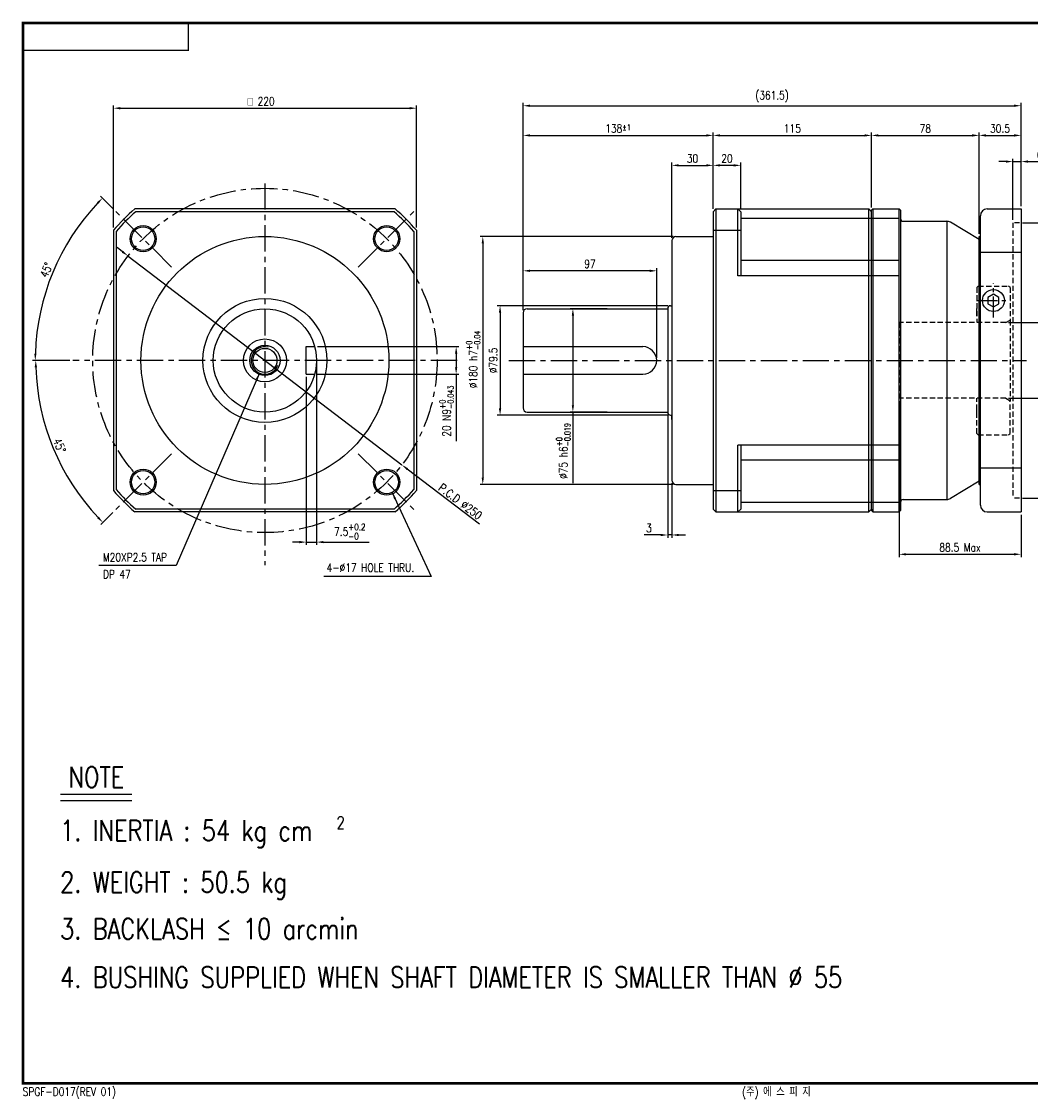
# Model space of a CAD drawing. Header units: inches. Extents: x 30 to 13571, y -3029 to 443.
# Tile 1 of 2: x 30 to 396, y 52 to 443. Entities that reach past the tile are written whole.
import ezdxf
from ezdxf.enums import TextEntityAlignment as Align

# ---------------------------------------------------------------- set-up
doc = ezdxf.new("R2010")
doc.units = ezdxf.units.IN
doc.header["$LTSCALE"] = 0.3
doc.linetypes.add('CENTER', pattern=[50.8, 31.75, -6.35, 6.35, -6.35])
doc.linetypes.add('HIDDEN', pattern=[9.525, 6.35, -3.175])
for name, color, linetype in [('1', 1, 'CENTER'), ('3', 3, 'Continuous'), ('AM_0N', 7, 'Continuous'), ('CENTER', 1, 'CENTER'), ('DIM', 3, 'Continuous'), ('M2', 9, 'Continuous'), ('OBJ', 7, 'Continuous')]:
    doc.layers.add(name, color=color, linetype=linetype)
doc.styles.add('HBRDS', font='SIMPLEX', dxfattribs={"width": 0.8, "height": 3, "bigfont": 'HBRDS'})
doc.styles.add('WHGTXT', font='simplex.shx', dxfattribs={"width": 0.8, "height": 3, "bigfont": 'whgtxt.shx'})
doc.styles.add('WHTMTXT', font='ROMANT.shx', dxfattribs={"width": 0.8, "height": 5, "bigfont": 'WHTMTXT.shx'})
doc.dimstyles.new('WHGTXT', dxfattribs={"dimtxt": 3, "dimasz": 2.5, "dimexe": 1, "dimexo": 1, "dimgap": 0.8, "dimtad": 1, "dimdsep": 46, "dimtxsty": 'WHGTXT', "dimcen": 0, "dimclrd": 3, "dimclre": 3, "dimclrt": 3, "dimazin": 2, "dimtfac": 1, "dimtmove": 0, "dimatfit": 3, "dimfxl": 1, "dimtolj": 1, "dimtzin": 0, "dimarcsym": 0})
doc.dimstyles.new('WHGTXT$0', dxfattribs={"dimtxt": 3, "dimasz": 2.5, "dimexe": 1, "dimexo": 1, "dimgap": 1, "dimtad": 1, "dimdec": 4, "dimdsep": 46, "dimtxsty": 'WHGTXT', "dimcen": 0, "dimclrd": 3, "dimclre": 3, "dimclrt": 3, "dimadec": 0, "dimazin": 0, "dimtfac": 1, "dimtdec": 4, "dimtmove": 0, "dimatfit": 3, "dimfxl": 1, "dimtvp": 1, "dimtolj": 1, "dimtzin": 0, "dimlwd": -1, "dimlwe": -1, "dimarcsym": 0})
doc.dimstyles.new('WHGTXT$2', dxfattribs={"dimtxt": 3, "dimasz": 2.5, "dimexe": 1, "dimexo": 1, "dimgap": 1, "dimtad": 1, "dimdec": 4, "dimdsep": 46, "dimtxsty": 'WHGTXT', "dimcen": 0, "dimclrd": 3, "dimclre": 3, "dimclrt": 3, "dimadec": 0, "dimazin": 0, "dimtfac": 1, "dimtdec": 4, "dimtmove": 0, "dimatfit": 3, "dimfxl": 1, "dimtvp": 1, "dimtolj": 1, "dimtzin": 0, "dimlwd": -1, "dimlwe": -1, "dimarcsym": 0})
doc.dimstyles.new('WHGTXT$7', dxfattribs={"dimtxt": 3, "dimasz": 2.5, "dimexe": 1, "dimexo": 1, "dimgap": 1.5, "dimtad": 1, "dimdec": 4, "dimzin": 9, "dimdsep": 46, "dimtxsty": 'WHGTXT', "dimcen": 0, "dimclrd": 256, "dimclre": 256, "dimclrt": 256, "dimadec": 4, "dimazin": 2, "dimtp": 0.01, "dimtm": -0.01, "dimtfac": 1, "dimtdec": 4, "dimtmove": 0, "dimatfit": 3, "dimfxl": 1, "dimtzin": 0, "dimarcsym": 0})

# ---------------------------------------------------------------- blocks, each defined once
blk = doc.blocks.new('A2-1')
at = {"layer": 'M2'}
for points, const_width in [([(553.52, 67.06), (553.52, 1.06), (0.52, 1.06), (0.52, 386.06), (553.52, 386.06), (553.52, 67.06)], 1), ([(0.52, 376.06), (60.52, 376.06), (60.52, 386.06)], 0.5)]:
    blk.add_lwpolyline(points, dxfattribs=dict(at, const_width=const_width))
at = {"layer": 'M2', "width": 0.8}
for s, style, p in [('SPGF-D017(REV 01)', 'HBRDS', (0.45, -3.45)), ('(주) 에 스 피 지', 'WHTMTXT', (261.57, -3.6))]:
    blk.add_text(s, height=3, dxfattribs=dict(at, style=style)).set_placement(p)
blk = doc.blocks.new('*D211')
at = {"color": 3, "lineweight": -2}
for p, q in [((66.95, 359.66), (64.96, 361.18)), ((68.94, 358.14), (168.31, 282.31)), ((196.5, 260.8), (170.3, 280.8))]:
    blk.add_line(p, q, dxfattribs=at)
at = {"color": 3}
for points in [[(67.2, 359.99), (66.7, 359.33), (68.94, 358.14)], [(170.55, 281.13), (170.04, 280.47), (168.31, 282.31)]]:
    blk.add_solid(points, dxfattribs=at)
at = {"layer": 'Defpoints', "color": 0}
for p in [(68.94, 358.14), (168.31, 282.31)]:
    blk.add_point(p, dxfattribs=at)
at = {"color": 3, "insert": (189.55, 269), "char_height": 3, "attachment_point": 5, "rotation": 322.6529, "style": 'WHGTXT'}
blk.add_mtext('\\A2;P.C.D ∅250', dxfattribs=at)
blk = doc.blocks.new('*D212')
at = {"color": 3}
for p, q in [((63.62, 368.47), (63.62, 412.8)), ((66.12, 411.8), (171.12, 411.8)), ((173.62, 368.47), (173.62, 412.8))]:
    blk.add_line(p, q, dxfattribs=at)
for points in [[(66.12, 412.22), (66.12, 411.38), (63.62, 411.8)], [(171.12, 412.22), (171.12, 411.38), (173.62, 411.8)]]:
    blk.add_solid(points, dxfattribs=at)
at = {"layer": 'Defpoints', "color": 0}
for p in [(173.62, 411.8), (63.62, 367.47), (173.62, 367.47)]:
    blk.add_point(p, dxfattribs=at)
at = {"color": 3, "insert": (117.26, 414.3), "char_height": 3, "attachment_point": 5, "style": 'WHGTXT'}
blk.add_mtext('\\A1;{\\Famgdt|c129;o} 220', dxfattribs=at)
blk = doc.blocks.new('*D213')
at = {"color": 3}
for p, q in [((212.32, 338.48), (212.32, 353.77)), ((258.32, 352.77), (214.82, 352.77)), ((260.82, 321.23), (260.82, 353.77))]:
    blk.add_line(p, q, dxfattribs=at)
for points in [[(214.82, 353.18), (214.82, 352.35), (212.32, 352.77)], [(258.32, 353.18), (258.32, 352.35), (260.82, 352.77)]]:
    blk.add_solid(points, dxfattribs=at)
at = {"layer": 'Defpoints', "color": 0}
for p in [(212.32, 352.77), (212.32, 337.48), (260.82, 320.23)]:
    blk.add_point(p, dxfattribs=at)
at = {"color": 3, "insert": (236.57, 355.27), "char_height": 3, "attachment_point": 5, "style": 'WHGTXT'}
blk.add_mtext('\\A1;97', dxfattribs=at)
blk = doc.blocks.new('*D214')
at = {"color": 3}
for p, q in [((212.32, 338.48), (212.32, 413.69)), ((214.82, 412.69), (390.57, 412.69)), ((393.07, 376.23), (393.07, 413.69))]:
    blk.add_line(p, q, dxfattribs=at)
for points in [[(214.82, 413.11), (214.82, 412.28), (212.32, 412.69)], [(390.57, 413.11), (390.57, 412.28), (393.07, 412.69)]]:
    blk.add_solid(points, dxfattribs=at)
at = {"layer": 'Defpoints', "color": 0}
for p in [(393.07, 412.69), (393.07, 375.23), (212.32, 337.48)]:
    blk.add_point(p, dxfattribs=at)
at = {"color": 3, "insert": (302.69, 415.98), "char_height": 3, "attachment_point": 5, "style": 'WHGTXT'}
blk.add_mtext('\\A1;(361.5)', dxfattribs=at)
blk = doc.blocks.new('*D215')
at = {"color": 3}
for p, q in [((266.32, 364.73), (266.32, 392.05)), ((268.82, 391.05), (278.82, 391.05)), ((281.32, 375.23), (281.32, 392.05))]:
    blk.add_line(p, q, dxfattribs=at)
for points in [[(268.82, 391.46), (268.82, 390.63), (266.32, 391.05)], [(278.82, 391.46), (278.82, 390.63), (281.32, 391.05)]]:
    blk.add_solid(points, dxfattribs=at)
at = {"layer": 'Defpoints', "color": 0}
for p in [(281.32, 391.05), (281.32, 374.23), (266.32, 363.73)]:
    blk.add_point(p, dxfattribs=at)
at = {"color": 3, "insert": (273.82, 393.55), "char_height": 3, "attachment_point": 5, "style": 'WHGTXT'}
blk.add_mtext('\\A1;30', dxfattribs=at)
blk = doc.blocks.new('*D216')
at = {"color": 3}
for p, q in [((212.32, 338.48), (212.32, 402.92)), ((281.32, 375.23), (281.32, 402.92)), ((214.82, 401.92), (278.82, 401.92))]:
    blk.add_line(p, q, dxfattribs=at)
for points in [[(214.82, 402.34), (214.82, 401.5), (212.32, 401.92)], [(278.82, 402.34), (278.82, 401.5), (281.32, 401.92)]]:
    blk.add_solid(points, dxfattribs=at)
at = {"layer": 'Defpoints', "color": 0}
for p in [(281.32, 401.92), (281.32, 374.23), (212.32, 337.48)]:
    blk.add_point(p, dxfattribs=at)
at = {"color": 3, "insert": (246.82, 404.42), "char_height": 3, "attachment_point": 5, "style": 'WHGTXT'}
blk.add_mtext('\\A2;138{\\H2.100000;±1}', dxfattribs=at)
blk = doc.blocks.new('*D217')
at = {"color": 3}
for p, q in [((281.32, 375.23), (281.32, 402.92)), ((338.82, 375.73), (338.82, 402.92)), ((283.82, 401.92), (336.32, 401.92))]:
    blk.add_line(p, q, dxfattribs=at)
for points in [[(283.82, 402.34), (283.82, 401.5), (281.32, 401.92)], [(336.32, 402.34), (336.32, 401.5), (338.82, 401.92)]]:
    blk.add_solid(points, dxfattribs=at)
at = {"layer": 'Defpoints', "color": 0}
for p in [(338.82, 401.92), (281.32, 374.23), (338.82, 374.73)]:
    blk.add_point(p, dxfattribs=at)
at = {"color": 3, "insert": (310.07, 404.42), "char_height": 3, "attachment_point": 5, "style": 'WHGTXT'}
blk.add_mtext('\\A1;115', dxfattribs=at)
blk = doc.blocks.new('*D218')
at = {"color": 3}
for p, q in [((338.82, 375.73), (338.82, 402.92)), ((377.82, 366.23), (377.82, 402.92)), ((341.32, 401.92), (375.32, 401.92))]:
    blk.add_line(p, q, dxfattribs=at)
for points in [[(341.32, 402.34), (341.32, 401.5), (338.82, 401.92)], [(375.32, 402.34), (375.32, 401.5), (377.82, 401.92)]]:
    blk.add_solid(points, dxfattribs=at)
at = {"layer": 'Defpoints', "color": 0}
for p in [(377.82, 401.92), (338.82, 374.73), (377.82, 365.23)]:
    blk.add_point(p, dxfattribs=at)
at = {"color": 3, "insert": (358.32, 404.42), "char_height": 3, "attachment_point": 5, "style": 'WHGTXT'}
blk.add_mtext('\\A1;78', dxfattribs=at)
blk = doc.blocks.new('*D219')
at = {"color": 3}
for p, q in [((377.82, 366.23), (377.82, 402.92)), ((393.07, 376.23), (393.07, 402.92)), ((380.32, 401.92), (390.57, 401.92))]:
    blk.add_line(p, q, dxfattribs=at)
for points in [[(380.32, 402.34), (380.32, 401.5), (377.82, 401.92)], [(390.57, 402.34), (390.57, 401.5), (393.07, 401.92)]]:
    blk.add_solid(points, dxfattribs=at)
at = {"layer": 'Defpoints', "color": 0}
for p in [(393.07, 401.92), (393.07, 375.23), (377.82, 365.23)]:
    blk.add_point(p, dxfattribs=at)
at = {"color": 3, "insert": (385.44, 404.42), "char_height": 3, "attachment_point": 5, "style": 'WHGTXT'}
blk.add_mtext('\\A1;30.5', dxfattribs=at)
blk = doc.blocks.new('*D221')
at = {"layer": '3', "color": 3}
for p, q in [((137.37, 319.23), (137.37, 253.28)), ((133.62, 314.23), (133.62, 253.28)), ((131.12, 254.28), (128.62, 254.28)), ((133.62, 254.28), (137.37, 254.28)), ((139.87, 254.28), (156.49, 254.28))]:
    blk.add_line(p, q, dxfattribs=at)
for points in [[(131.12, 254.69), (131.12, 253.86), (133.62, 254.28)], [(139.87, 254.69), (139.87, 253.86), (137.37, 254.28)]]:
    blk.add_solid(points, dxfattribs=at)
at = {"layer": 'Defpoints', "color": 0}
for p in [(137.37, 320.23), (133.62, 315.23), (137.37, 254.28)]:
    blk.add_point(p, dxfattribs=at)
at = {"layer": '3', "color": 3, "insert": (149.43, 258.08), "char_height": 3, "attachment_point": 5, "style": 'WHGTXT'}
blk.add_mtext('\\A1;7.5{\\H2.400000;\\S+0.2^ -0;}', dxfattribs=at)
blk = doc.blocks.new('*D222')
at = {"color": 3}
for p, q in [((137.69, 325.23), (189.03, 325.23)), ((188.03, 322.73), (188.03, 317.73)), ((137.69, 315.23), (189.03, 315.23)), ((188.03, 315.23), (188.03, 290.88))]:
    blk.add_line(p, q, dxfattribs=at)
for points in [[(187.61, 322.73), (188.45, 322.73), (188.03, 325.23)], [(187.61, 317.73), (188.45, 317.73), (188.03, 315.23)]]:
    blk.add_solid(points, dxfattribs=at)
at = {"layer": 'Defpoints', "color": 0}
for p in [(136.69, 325.23), (136.69, 315.23), (188.03, 315.23)]:
    blk.add_point(p, dxfattribs=at)
at = {"color": 3, "insert": (184.54, 301.81), "char_height": 3, "attachment_point": 5, "rotation": 90, "style": 'WHGTXT'}
blk.add_mtext('\\A1;20 N9{}{\\H0.71x;\\C3;\\S+0^ -0.043;}', dxfattribs=at)
blk = doc.blocks.new('*D223')
at = {"color": 3}
for p, q in [((47.86, 320.23), (34.43, 320.23)), ((63.41, 265.02), (59.09, 260.7))]:
    blk.add_line(p, q, dxfattribs=at)
blk.add_arc((118.62, 320.23), 83.19, 181.7219, 223.2781, dxfattribs=at)
for points in [[(35.05, 317.72), (35.89, 317.74), (35.43, 320.23)], [(58.36, 263.49), (57.76, 262.91), (59.8, 261.41)]]:
    blk.add_solid(points, dxfattribs=at)
at = {"layer": 'Defpoints', "color": 0}
for p in [(48.86, 320.23), (188.38, 320.23), (38.27, 298.7), (84.74, 286.34), (64.12, 265.73)]:
    blk.add_point(p, dxfattribs=at)
at = {"color": 3, "insert": (44.07, 289.35), "char_height": 3, "attachment_point": 5, "rotation": 292.5, "style": 'WHGTXT'}
blk.add_mtext('\\A1;45°', dxfattribs=at)
blk = doc.blocks.new('*D224')
at = {"color": 3}
for p, q in [((63.41, 375.44), (58.97, 379.88)), ((47.86, 320.23), (34.26, 320.23))]:
    blk.add_line(p, q, dxfattribs=at)
blk.add_arc((118.62, 320.23), 83.37, 136.7183, 178.2817, dxfattribs=at)
for points in [[(57.63, 377.67), (58.23, 377.09), (59.67, 379.18)], [(35.71, 322.72), (34.88, 322.74), (35.26, 320.23)]]:
    blk.add_solid(points, dxfattribs=at)
at = {"layer": 'Defpoints', "color": 0}
for p in [(64.12, 374.73), (46.43, 361.91), (84.74, 354.12), (48.86, 320.23), (188.38, 320.23)]:
    blk.add_point(p, dxfattribs=at)
at = {"color": 3, "insert": (39.29, 353.09), "char_height": 3, "attachment_point": 5, "rotation": 67.5, "style": 'WHGTXT'}
blk.add_mtext('\\A1;45°', dxfattribs=at)
blk = doc.blocks.new('*D225')
at = {"color": 3}
for p, q in [((281.32, 375.23), (281.32, 392.05)), ((288.82, 391.05), (283.82, 391.05)), ((291.32, 375.23), (291.32, 392.05))]:
    blk.add_line(p, q, dxfattribs=at)
for points in [[(283.82, 391.46), (283.82, 390.63), (281.32, 391.05)], [(288.82, 391.46), (288.82, 390.63), (291.32, 391.05)]]:
    blk.add_solid(points, dxfattribs=at)
at = {"layer": 'Defpoints', "color": 0}
for p in [(281.32, 391.05), (281.32, 374.23), (291.32, 374.23)]:
    blk.add_point(p, dxfattribs=at)
at = {"color": 3, "insert": (286.32, 393.55), "char_height": 3, "attachment_point": 5, "style": 'WHGTXT'}
blk.add_mtext('\\A1;20', dxfattribs=at)
blk = doc.blocks.new('*D229')
at = {"layer": '3', "color": 3}
for p, q in [((266.82, 365.23), (196.7, 365.23)), ((197.7, 362.73), (197.7, 277.73)), ((266.82, 275.23), (196.7, 275.23))]:
    blk.add_line(p, q, dxfattribs=at)
for points in [[(197.28, 362.73), (198.11, 362.73), (197.7, 365.23)], [(197.28, 277.73), (198.11, 277.73), (197.7, 275.23)]]:
    blk.add_solid(points, dxfattribs=at)
at = {"layer": 'Defpoints', "color": 0}
for p in [(267.82, 365.23), (197.7, 275.23), (267.82, 275.23)]:
    blk.add_point(p, dxfattribs=at)
at = {"layer": '3', "color": 3, "insert": (194.21, 320.58), "char_height": 3, "attachment_point": 5, "rotation": 90, "style": 'WHGTXT'}
blk.add_mtext('\\A1;%%c180 h7{}{\\H0.71x;\\C3;\\S+0^ -0.04;}', dxfattribs=at)
blk = doc.blocks.new('*D230')
at = {"layer": '3', "color": 3}
for p, q in [((242.86, 338.98), (229.4, 338.98)), ((230.4, 336.48), (230.4, 303.98)), ((242.86, 301.48), (229.4, 301.48)), ((230.4, 301.48), (230.4, 275.71))]:
    blk.add_line(p, q, dxfattribs=at)
for points in [[(229.99, 336.48), (230.82, 336.48), (230.4, 338.98)], [(229.99, 303.98), (230.82, 303.98), (230.4, 301.48)]]:
    blk.add_solid(points, dxfattribs=at)
at = {"layer": 'Defpoints', "color": 0}
for p in [(243.86, 338.98), (230.4, 301.48), (243.86, 301.48)]:
    blk.add_point(p, dxfattribs=at)
at = {"layer": '3', "color": 3, "insert": (226.92, 287.34), "char_height": 3, "attachment_point": 5, "rotation": 90, "style": 'WHGTXT'}
blk.add_mtext('\\A1;%%c75 h6{}{\\H0.71x;\\C3;\\S+0^ -0.019;}', dxfattribs=at)
blk = doc.blocks.new('*D232')
at = {"color": 3}
for p, q in [((387.57, 392.42), (385.07, 392.42)), ((390.07, 371.23), (390.07, 393.42)), ((390.07, 392.42), (393.07, 392.42)), ((393.07, 376.23), (393.07, 393.42)), ((395.57, 392.42), (401.55, 392.42))]:
    blk.add_line(p, q, dxfattribs=at)
for points in [[(387.57, 392.84), (387.57, 392.01), (390.07, 392.42)], [(395.57, 392.84), (395.57, 392.01), (393.07, 392.42)]]:
    blk.add_solid(points, dxfattribs=at)
at = {"layer": 'Defpoints', "color": 0}
for p in [(393.07, 392.42), (393.07, 375.23), (390.07, 370.23)]:
    blk.add_point(p, dxfattribs=at)
at = {"color": 3, "insert": (399.81, 394.92), "char_height": 3, "attachment_point": 5, "style": 'WHGTXT'}
blk.add_mtext('\\A1;6', dxfattribs=at)
blk = doc.blocks.new('*D233')
at = {"layer": '3', "color": 3, "lineweight": -2}
for p, q in [((388.57, 333.98), (409.17, 333.98)), ((408.17, 331.48), (408.17, 308.98)), ((388.57, 306.48), (409.17, 306.48))]:
    blk.add_line(p, q, dxfattribs=at)
at = {"layer": '3', "color": 3}
for points in [[(407.75, 331.48), (408.59, 331.48), (408.17, 333.98)], [(407.75, 308.98), (408.59, 308.98), (408.17, 306.48)]]:
    blk.add_solid(points, dxfattribs=at)
at = {"layer": 'Defpoints', "color": 0}
for p in [(387.57, 333.98), (387.57, 306.48), (408.17, 306.48)]:
    blk.add_point(p, dxfattribs=at)
at = {"layer": '3', "color": 3, "insert": (405.27, 319.99), "char_height": 3, "attachment_point": 5, "rotation": 90, "style": 'WHGTXT'}
blk.add_mtext('\\A1;%%c55{\\H1.800000;\\S+0.02^ -0;}', dxfattribs=at)
blk = doc.blocks.new('*D234')
at = {"layer": '3', "color": 3}
for p, q in [((393.57, 370.23), (419.89, 370.23)), ((418.89, 367.73), (418.89, 272.73)), ((393.57, 270.23), (419.89, 270.23))]:
    blk.add_line(p, q, dxfattribs=at)
for points in [[(418.47, 367.73), (419.3, 367.73), (418.89, 370.23)], [(418.47, 272.73), (419.3, 272.73), (418.89, 270.23)]]:
    blk.add_solid(points, dxfattribs=at)
at = {"layer": 'Defpoints', "color": 0}
for p in [(392.57, 370.23), (392.57, 270.23), (418.89, 270.23)]:
    blk.add_point(p, dxfattribs=at)
at = {"layer": '3', "color": 3, "insert": (415.4, 320.23), "char_height": 3, "attachment_point": 5, "rotation": 90, "style": 'WHGTXT'}
blk.add_mtext('\\A1;%%c200 H7{}{\\H0.71x;\\C3;\\S+0.046^ -0;}', dxfattribs=at)
blk = doc.blocks.new('*D235')
at = {"color": 3}
for p, q in [((348.82, 305.48), (348.82, 248.85)), ((393.07, 264.23), (393.07, 248.85)), ((351.32, 249.85), (390.57, 249.85))]:
    blk.add_line(p, q, dxfattribs=at)
for points in [[(351.32, 250.27), (351.32, 249.44), (348.82, 249.85)], [(390.57, 250.27), (390.57, 249.44), (393.07, 249.85)]]:
    blk.add_solid(points, dxfattribs=at)
at = {"layer": 'Defpoints', "color": 0}
for p in [(348.82, 306.48), (393.07, 265.23), (393.07, 249.85)]:
    blk.add_point(p, dxfattribs=at)
at = {"color": 3, "insert": (370.94, 252.35), "char_height": 3, "attachment_point": 5, "style": 'WHGTXT'}
blk.add_mtext('\\A1;88.5 Max', dxfattribs=at)
blk = doc.blocks.new('*D236')
at = {"color": 3}
for p, q in [((264.82, 340.1), (202.97, 340.1)), ((203.97, 337.6), (203.97, 302.85)), ((264.82, 300.35), (202.97, 300.35))]:
    blk.add_line(p, q, dxfattribs=at)
for points in [[(203.55, 337.6), (204.39, 337.6), (203.97, 340.1)], [(203.55, 302.85), (204.39, 302.85), (203.97, 300.35)]]:
    blk.add_solid(points, dxfattribs=at)
at = {"layer": 'Defpoints', "color": 0}
for p in [(265.82, 340.1), (203.97, 300.35), (265.82, 300.35)]:
    blk.add_point(p, dxfattribs=at)
at = {"color": 3, "insert": (201.47, 320.23), "char_height": 3, "attachment_point": 5, "rotation": 90, "style": 'WHGTXT'}
blk.add_mtext('\\A1;%%c79.5', dxfattribs=at)
blk = doc.blocks.new('*D237')
at = {"color": 3}
for p, q in [((264.82, 300.35), (264.82, 255.86)), ((266.32, 275.73), (266.32, 255.86)), ((262.32, 256.86), (256.22, 256.86)), ((266.32, 256.86), (264.82, 256.86)), ((268.82, 256.86), (271.32, 256.86))]:
    blk.add_line(p, q, dxfattribs=at)
for points in [[(262.32, 257.27), (262.32, 256.44), (264.82, 256.86)], [(268.82, 257.27), (268.82, 256.44), (266.32, 256.86)]]:
    blk.add_solid(points, dxfattribs=at)
at = {"layer": 'Defpoints', "color": 0}
for p in [(264.82, 301.35), (266.32, 276.73), (266.32, 256.86)]:
    blk.add_point(p, dxfattribs=at)
at = {"color": 3, "insert": (258.02, 259.36), "char_height": 3, "attachment_point": 5, "style": 'WHGTXT'}
blk.add_mtext('\\A1;3', dxfattribs=at)

msp = doc.modelspace()

# ---------------------------------------------------------------- linework, layer by layer
for p, q in [((165.857821, 375.229073), (71.385603, 375.229073)), ((281.317944, 374.229073), (282.317944, 375.229073)), ((281.317944, 374.229073), (281.317944, 266.229073)), ((282.317944, 375.229073), (337.817944, 375.229073)), ((290.317944, 375.229073), (291.317944, 374.229073)), ((291.317944, 374.229073), (291.317944, 350.953656)), ((348.817944, 371.755158), (291.317944, 371.755158)), ((337.817944, 375.229073), (338.817944, 374.229073)), ((338.817944, 374.729073), (339.317944, 375.229073)), ((338.817944, 266.229073), (338.817944, 374.729073)), ((339.317944, 375.229073), (348.817944, 375.229073)), ((348.817944, 375.229073), (349.317944, 374.729073)), ((349.317944, 374.729073), (349.317944, 265.729073)), ((378.317944, 267.729073), (378.317944, 372.729073)), ((380.817944, 375.229073), (393.067944, 375.229073)), ((393.067944, 375.229073), (393.067944, 265.229073)), ((350.317944, 370.729073), (366.123237, 370.729073)), ((377.817944, 364.104073), (367.413053, 370.370655)), ((63.621712, 367.465182), (63.621712, 272.992964)), ((173.621712, 367.465182), (173.621712, 272.992964)), ((266.317944, 363.729073), (266.317944, 276.729073)), ((267.817944, 365.229073), (281.317944, 365.229073)), ((281.317944, 367.465182), (291.317944, 367.465182)), ((377.817944, 365.229073), (378.317944, 365.229073)), ((377.817944, 275.229073), (377.817944, 365.229073)), ((348.817944, 356.479073), (291.317944, 356.479073)), ((393.067944, 359.360262), (378.317944, 359.360262)), ((348.817944, 350.953656), (290.317944, 350.953656)), ((212.317944, 337.479073), (212.317944, 302.979073)), ((213.817944, 338.979073), (264.817944, 338.979073)), ((264.817944, 339.104073), (264.817944, 301.354073)), ((265.817944, 340.104073), (266.317944, 340.104073)), ((377.067944, 336.354073), (377.067944, 339.104073)), ((133.621712, 325.229073), (136.692753, 325.229073)), ((133.621712, 315.229073), (133.621712, 325.229073)), ((212.317944, 325.229073), (255.817944, 325.229073)), ((133.621712, 315.229073), (136.692753, 315.229073)), ((212.317944, 315.229073), (255.817944, 315.229073)), ((213.817944, 301.479073), (264.817944, 301.479073)), ((264.817944, 301.479073), (264.817944, 301.354073)), ((377.067944, 301.354073), (377.067944, 304.104073)), ((265.817944, 300.354073), (266.317944, 300.354073)), ((348.817944, 289.50449), (290.317944, 289.50449)), ((291.317944, 289.50449), (291.317944, 266.229073)), ((348.817944, 283.979073), (291.317944, 283.979073)), ((393.067944, 281.097883), (378.317944, 281.097883)), ((267.817944, 275.229073), (281.317944, 275.229073)), ((377.817944, 276.354073), (367.413053, 270.087491)), ((377.817944, 275.229073), (378.317944, 275.229073)), ((281.317944, 272.992964), (291.317944, 272.992964)), ((281.317944, 266.229073), (282.317944, 265.229073)), ((291.317944, 266.229073), (290.317944, 265.229073)), ((348.817944, 268.702987), (291.317944, 268.702987)), ((337.817944, 265.229073), (338.817944, 266.229073)), ((338.817944, 266.229073), (338.817944, 265.729073)), ((350.317944, 269.729073), (366.123237, 269.729073)), ((165.857821, 265.229073), (71.385603, 265.229073)), ((282.317944, 265.229073), (337.817944, 265.229073)), ((338.817944, 265.729073), (339.317944, 265.229073)), ((339.317944, 265.229073), (348.817944, 265.229073)), ((348.817944, 265.229073), (349.317944, 265.729073)), ((380.817944, 265.229073), (393.067944, 265.229073))]:
    msp.add_line(p, q)
msp.add_lwpolyline([(381.076086, 340.829073), (383.067944, 339.679073), (385.059802, 340.829073), (385.059802, 343.129073), (383.067944, 344.279073), (381.076086, 343.129073)], close=True)
for centre, radius in [((74.427538, 364.423247), 4.25), ((162.815886, 364.423247), 4.25), ((118.621712, 320.229073), 45), ((118.621712, 320.229073), 22.5), ((118.621712, 320.229073), 18.75), ((118.621712, 320.229073), 7.809401), ((118.621712, 320.229073), 5.5), ((118.621712, 320.229073), 4.375), ((74.427538, 276.034899), 4.25), ((162.815886, 276.034899), 4.25)]:
    msp.add_circle(centre, radius)
for centre, radius, start, end in [((118.621712, 320.229073), 72.5, 130.65724864, 139.34275136), ((118.621712, 320.229073), 72.5, 40.65724864, 49.34275136), ((350.317944, 371.729073), 1, 180, 270), ((380.817944, 372.729073), 2.5, 90, 180), ((366.123237, 368.229073), 2.5, 58.94059117, 90), ((267.817944, 363.729073), 1.5, 90, 180), ((213.817944, 337.479073), 1.5, 90, 180), ((265.817944, 339.104073), 1, 90, 180), ((255.817944, 320.229073), 5, 270, 90), ((213.817944, 302.979073), 1.5, 180, 270), ((265.817944, 301.354073), 1, 180, 270), ((267.817944, 276.729073), 1.5, 180, 270), ((118.621712, 320.229073), 72.5, 220.65724864, 229.34275136), ((118.621712, 320.229073), 72.5, 310.65724864, 319.34275136), ((366.123237, 272.229073), 2.5, 270, 301.05940883), ((350.317944, 268.729073), 1, 90, 180), ((380.817944, 267.729073), 2.5, 180, 270)]:
    msp.add_arc(centre, radius, start, end)
at = {"layer": '1', "ltscale": 0.8}
for p, q in [((383.067944, 335.83991), (383.067944, 348.118236)), ((376.928781, 341.979073), (389.207107, 341.979073))]:
    msp.add_line(p, q, dxfattribs=at)
at = {"layer": '3'}
for p, q in [((165.485878, 374.229073), (71.757547, 374.229073)), ((282.317944, 375.229073), (282.317944, 265.229073)), ((290.317944, 350.953656), (290.317944, 375.229073)), ((337.817944, 265.229073), (337.817944, 375.229073)), ((339.317944, 375.229073), (339.317944, 265.229073)), ((348.817944, 265.229073), (348.817944, 375.229073)), ((366.123237, 370.729073), (366.123237, 269.729073)), ((64.621712, 367.093238), (64.621712, 273.364907)), ((172.621712, 367.093238), (172.621712, 273.364907)), ((290.317944, 265.229073), (290.317944, 289.50449)), ((165.485878, 266.229073), (71.757547, 266.229073)), ((44.445875, 162.790177), (70.322333, 162.790177)), ((44.445875, 160.498142), (70.322333, 160.498142))]:
    msp.add_line(p, q, dxfattribs=at)
for centre in [(74.427538, 364.423247), (162.815886, 364.423247), (74.427538, 276.034899), (162.815886, 276.034899)]:
    msp.add_circle(centre, 4.75, dxfattribs=at)
for radius, start, end in [(71.5, 130.95323946, 139.04676054), (71.5, 40.95323946, 49.04676054), (5, 75.91562941, 339.29189123), (71.5, 220.95323946, 229.04676054), (71.5, 310.95323946, 319.04676054)]:
    msp.add_arc((118.621712, 320.229073), radius, start, end, dxfattribs=at)
at = {"layer": 'AM_0N'}
for p, q in [((266.317944, 341.729073), (266.317944, 340.229073)), ((266.317944, 298.729073), (266.317944, 300.229073)), ((266.317944, 298.729073), (266.317944, 295.479073))]:
    msp.add_line(p, q, dxfattribs=at)
msp.add_circle((383.067944, 341.979073), 4, dxfattribs=at)
at = {"layer": 'CENTER'}
for p, q in [((118.621712, 384.523133), (118.621712, 245.86606)), ((84.735367, 354.115418), (64.11971, 374.731075)), ((152.508058, 354.115418), (173.123715, 374.731075)), ((188.383598, 320.229073), (48.859827, 320.229073)), ((207.158009, 320.229073), (395.103505, 320.229073)), ((84.735367, 286.342728), (64.11971, 265.72707)), ((152.508058, 286.342728), (173.123715, 265.72707))]:
    msp.add_line(p, q, dxfattribs=at)
msp.add_circle((118.621712, 320.229073), 62.5, dxfattribs=at)
at = {"layer": 'OBJ', "color": 2, "linetype": 'HIDDEN'}
for p, q in [((390.067944, 370.229073), (390.067944, 270.229073)), ((392.567944, 370.229073), (390.067944, 370.229073)), ((377.067944, 346.729073), (377.567944, 347.229073)), ((377.067944, 346.729073), (377.067944, 333.979073)), ((377.567944, 347.229073), (388.567944, 347.229073)), ((389.067944, 346.729073), (388.567944, 347.229073)), ((389.067944, 346.729073), (389.067944, 334.845098)), ((348.817944, 333.979073), (348.817944, 306.479073)), ((387.567944, 333.979073), (348.817944, 333.979073)), ((387.567944, 333.979073), (389.067944, 334.845098)), ((389.067944, 334.845098), (389.067944, 305.613047)), ((387.567944, 306.479073), (348.817944, 306.479073)), ((377.067944, 293.729073), (377.067944, 306.479073)), ((387.567944, 306.479073), (389.067944, 305.613047)), ((389.067944, 293.729073), (389.067944, 305.613047)), ((377.067944, 293.729073), (377.567944, 293.229073)), ((377.567944, 293.229073), (388.567944, 293.229073)), ((388.567944, 293.229073), (389.067944, 293.729073)), ((392.567944, 270.229073), (390.067944, 270.229073))]:
    msp.add_line(p, q, dxfattribs=at)

# ---------------------------------------------------------------- block references
at = {"layer": '3'}
msp.add_blockref('A2-1', (30.254205, 56.698545), dxfattribs=at)

# ---------------------------------------------------------------- texts
at = {"layer": 'DIM', "color": 3, "style": 'WHGTXT', "width": 0.8}
for s, p in [('M20XP2.5 TAP', (59.818558, 247.290877)), ('4-%%C17 HOLE THRU.', (141.006406, 243.499594)), ('DP 47', (59.818558, 241.106216))]:
    msp.add_text(s, height=3, dxfattribs=at).set_placement(p)
at = {"layer": 'OBJ', "ltscale": 25.4, "style": 'WHGTXT', "width": 0.8}
for s, height, p in [('NOTE', 7.5, (47.252754, 168.946254)), ('1. INERTIA : 54 kg cm', 7.5, (44.287221, 149.53563)), ('2', 4.5, (144.571794, 152.414054)), ('2. WEIGHT : 50.5 kg', 7.5, (44.287221, 130.785734)), ('3. BACKLASH ≤ 10 arcmin', 7.5, (44.287221, 113.853796)), ('4. BUSHING SUPPLIED WHEN SHAFT DIAMETER IS SMALLER THAN %%C 55', 7.5, (44.287221, 96.276832))]:
    msp.add_text(s, height=height, dxfattribs=at).set_placement(p, align=Align.MIDDLE_LEFT)

# ---------------------------------------------------------------- dimensions: what is measured, and where the dimension line sits
dim = msp.add_linear_dim(base=(173.621712, 411.800046), p1=(63.621712, 367.465182), p2=(173.621712, 367.465182), text='{\\Famgdt;o} <>', dimstyle='WHGTXT$0', override={"dimlfac": 2})
dim.commit()
dim.dimension.update_dxf_attribs({"geometry": '*D212', "text_midpoint": (117.262152, 411.800046), "dimtype": 160})
for base, p1, p2, override, picture, middle in [((393.067944, 412.694825), (212.317944, 337.479073), (393.067944, 375.229073), {"dimlfac": 2, "dimpost": '(<>)'}, '*D214', (302.692944, 412.694825)), ((338.817944, 401.920225), (281.317944, 374.229073), (338.817944, 374.729073), {"dimlfac": 2}, '*D217', (310.067944, 401.920225)), ((281.317944, 391.045607), (266.317944, 363.729073), (281.317944, 374.229073), {"dimlfac": 2}, '*D215', (273.817944, 391.045607)), ((393.067944, 392.424099), (390.067944, 370.229073), (393.067944, 375.229073), {"dimlfac": 2}, '*D232', (399.810801, 392.424099)), ((266.317944, 256.85657), (264.817944, 301.354073), (266.317944, 276.729073), {"dimlfac": 2}, '*D237', (258.017944, 256.85657))]:
    dim = msp.add_linear_dim(base=base, p1=p1, p2=p2, dimstyle='WHGTXT$0', override=override)
    dim.commit()
    dim.dimension.update_dxf_attribs({"geometry": picture, "text_midpoint": middle, "dimtype": 160})
for base, p1, p2, override, picture, middle in [((281.317944, 401.920225), (212.317944, 337.479073), (281.317944, 374.229073), {"dimgap": 1, "dimlfac": 2, "dimtol": 1, "dimlim": 0, "dimtp": 1, "dimtm": 1, "dimtfac": 0.7, "dimtolj": 2, "dimtzin": 8}, '*D216', (246.817944, 404.420225)), ((377.817944, 401.920225), (338.817944, 374.729073), (377.817944, 365.229073), {"dimlfac": 2}, '*D218', (358.317944, 404.420225)), ((393.067944, 401.920225), (377.817944, 365.229073), (393.067944, 375.229073), {"dimlfac": 2}, '*D219', (385.442944, 404.420225)), ((281.317944, 391.045607), (291.317944, 374.229073), (281.317944, 374.229073), {"dimlfac": 2}, '*D225', (286.317944, 393.545607)), ((212.317944, 352.768268), (260.817944, 320.229073), (212.317944, 337.479073), {"dimlfac": 2}, '*D213', (236.567944, 355.268268))]:
    dim = msp.add_linear_dim(base=base, p1=p1, p2=p2, dimstyle='WHGTXT$0', override=override)
    dim.commit()
    dim.dimension.update_dxf_attribs({"geometry": picture, "text_midpoint": middle})
for base, line1, line2, picture, middle in [((46.425239, 361.911726), ((84.735367, 354.115418), (64.11971, 374.731075)), ((188.383598, 320.229073), (48.859827, 320.229073)), '*D224', (39.292513, 353.088303)), ((38.267376, 298.698193), ((188.383598, 320.229073), (48.859827, 320.229073)), ((84.735367, 286.342728), (64.11971, 265.72707)), '*D223', (44.074861, 289.350756))]:
    dim = msp.add_angular_dim_2l(base=base, line1=line1, line2=line2, dimstyle='WHGTXT$2')
    dim.commit()
    dim.dimension.update_dxf_attribs({"geometry": picture, "text_midpoint": middle})
dim = msp.add_diameter_dim_2p(p1=(68.935749, 358.144177), p2=(168.307675, 282.313969), text='P.C.D <>', dimstyle='WHGTXT', override={"dimlfac": 2, "dimtp": 0.2, "dimtm": 0.2, "dimtfac": 0.8, "dimtolj": 2, "dimtzin": 8})
dim.commit()
dim.dimension.update_dxf_attribs({"geometry": '*D211', "text_midpoint": (188.157562, 267.166622), "dimtype": 163})
dim = msp.add_linear_dim(base=(203.970232, 300.354073), p1=(265.817944, 340.104073), p2=(265.817944, 300.354073), angle=90, text='%%c<>', dimstyle='WHGTXT$0', override={"dimlfac": 2})
dim.commit()
dim.dimension.update_dxf_attribs({"geometry": '*D236', "text_midpoint": (203.970232, 320.229073), "dimtype": 160})
dim = msp.add_linear_dim(base=(188.028986, 315.229073), p1=(136.692753, 325.229073), p2=(136.692753, 315.229073), angle=90, text='<> N9{}{\\H0.71x;\\C3;\\S+0^ -0.043;}', dimstyle='WHGTXT$0', override={"dimlfac": 2, "dimtp": 1e-09, "dimtm": 0.043, "dimtfac": 0.8, "dimtzin": 8})
dim.commit()
dim.dimension.update_dxf_attribs({"geometry": '*D222', "text_midpoint": (184.543986, 301.805501)})
dim = msp.add_linear_dim(base=(393.067944, 249.852724), p1=(348.817944, 306.479073), p2=(393.067944, 265.229073), text='<> Max', dimstyle='WHGTXT$0', override={"dimlfac": 2})
dim.commit()
dim.dimension.update_dxf_attribs({"geometry": '*D235', "text_midpoint": (370.942944, 252.352724)})
at = {"layer": '3'}
for base, p1, p2, text, override, picture, middle in [((418.887085, 270.229073), (392.567944, 370.229073), (392.567944, 270.229073), '%%c<> H7{}{\\H0.71x;\\C3;\\S+0.046^ -0;}', {"dimlfac": 2, "dimtp": 0.046, "dimtm": 1e-09, "dimtfac": 0.7, "dimtzin": 8}, '*D234', (418.887085, 320.229073)), ((197.696609, 275.229073), (267.817944, 365.229073), (267.817944, 275.229073), '%%c<> h7{}{\\H0.71x;\\C3;\\S+0^ -0.04;}', {"dimlfac": 2, "dimtp": 1e-09, "dimtm": 0.04, "dimtfac": 0.7, "dimtzin": 8}, '*D229', (197.696609, 320.584661)), ((230.401801, 301.479073), (243.863486, 338.979073), (243.863486, 301.479073), '%%c<> h6{}{\\H0.71x;\\C3;\\S+0^ -0.019;}', {"dimlfac": 2, "dimtp": 1e-09, "dimtm": 0.019, "dimtfac": 0.7, "dimtzin": 8}, '*D230', (230.401801, 287.344073)), ((408.1701, 306.479073), (387.567944, 333.979073), (387.567944, 306.479073), '%%c<>', {"dimgap": 0.8, "dimdec": 2, "dimlfac": 2, "dimadec": 2, "dimazin": 2, "dimtol": 1, "dimtp": 0.02, "dimtm": 1e-09, "dimtfac": 0.6, "dimtdec": 2, "dimtvp": 0, "dimtzin": 8, "dimlwd": -2, "dimlwe": -2}, '*D233', (408.1701, 319.985547))]:
    dim = msp.add_linear_dim(base=base, p1=p1, p2=p2, angle=90, text=text, dimstyle='WHGTXT$0', override=override, dxfattribs=at)
    dim.commit()
    dim.dimension.update_dxf_attribs({"geometry": picture, "text_midpoint": middle, "dimtype": 160})
dim = msp.add_linear_dim(base=(137.371712, 254.275787), p1=(133.621712, 315.229073), p2=(137.371712, 320.229073), dimstyle='WHGTXT$0', override={"dimlfac": 2, "dimtol": 1, "dimtp": 0.2, "dimtm": 1e-09, "dimtfac": 0.8, "dimtzin": 8}, dxfattribs=at)
dim.commit()
dim.dimension.update_dxf_attribs({"geometry": '*D221', "text_midpoint": (149.428855, 254.275787), "dimtype": 160})

# ---------------------------------------------------------------- leaders
msp.add_leader([(116.637878, 315.639476), (86.445887, 245.790339), (58.274737, 245.790339)], dimstyle='WHGTXT', dxfattribs=at)
msp.add_leader([(164.813784, 272.283779), (178.924555, 241.790792), (139.959506, 241.790792)], dimstyle='WHGTXT$7', override={"dimgap": 1, "dimzin": 8, "dimclrd": 3, "dimclre": 3, "dimclrt": 3, "dimadec": 0, "dimazin": 0, "dimtp": 0, "dimtm": 0, "dimtvp": 1, "dimtolj": 1, "dimlwd": -1, "dimlwe": -1}, dxfattribs=at)

doc.saveas('drawing.dxf')
